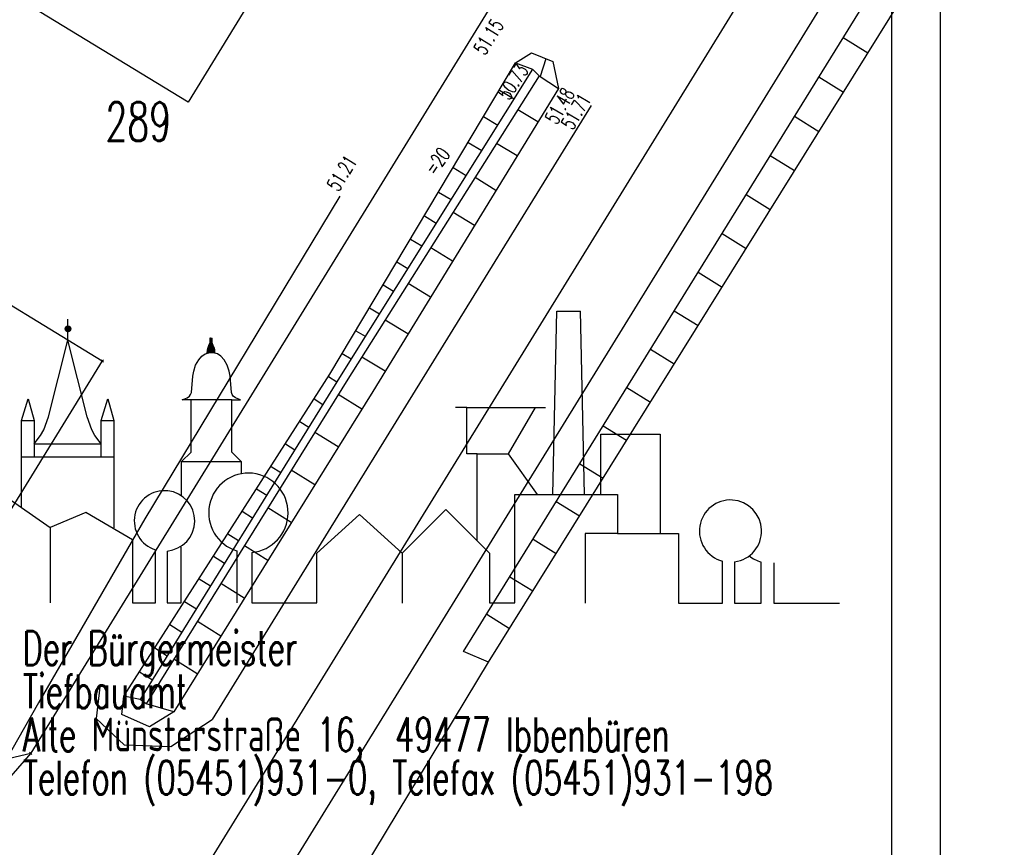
# Model space of a CAD drawing. Extents: x 3409653 to 3410193, y 5788342 to 5789000.
# Tile 78 of 80: x 3410111 to 3410162, y 5788714 to 5788757. Entities that reach past the tile are written whole.
import ezdxf

# ---------------------------------------------------------------- set-up
doc = ezdxf.new("R2010")
doc.units = 0
doc.header["$MEASUREMENT"] = 0
doc.linetypes.add('LINIENART0', pattern=[0])
doc.linetypes.add('LINIENART4', pattern=[120, 70, -10, 10, -10, 10, -10])
for name, color, linetype in [('dxf_amwasser3', 7, 'Continuous'), ('NULLEBENE', 7, 'Continuous'), ('Rahmen', 7, 'Continuous'), ('TOP-HOEHENI', 7, 'Continuous'), ('TOP-LINIEN', 7, 'Continuous')]:
    doc.layers.add(name, color=color, linetype=linetype)
doc.styles.add('SIMPLEX', font='simplex')

# ---------------------------------------------------------------- blocks, each defined once
blk = doc.blocks.new('GELAEN-109')
at = {"layer": 'NULLEBENE', "color": 1, "linetype": 'LINIENART0'}
for p, q in [((-0.188, 0.188), (0.188, -0.188)), ((-0.188, -0.188), (0.188, 0.188))]:
    blk.add_line(p, q, dxfattribs=at)

msp = doc.modelspace()

# ---------------------------------------------------------------- linework, layer by layer
at = {"layer": 'dxf_amwasser3', "color": 88, "linetype": 'LINIENART0'}
for p, q in [((3410132.657, 5788724.681, 51.724), (3410159.419, 5788768.071, 51.631)), ((3410134.243, 5788723.872), (3410160.915, 5788767.023)), ((3410135.526, 5788723.313, 50.966), (3410162.229, 5788766.207, 50.606)), ((3410150.211, 5788760.291, 51.76), (3410120.691, 5788712.366, 51.838)), ((3410153.891, 5788755.659), (3410155.17, 5788754.868)), ((3410136.927, 5788754.34), (3410137.754, 5788754.856)), ((3410137.754, 5788754.856), (3410138.853, 5788754.417)), ((3410127.323, 5788738.221), (3410136.927, 5788754.34)), ((3410136.927, 5788754.34), (3410137.81, 5788754.009)), ((3410138.498, 5788754.559), (3410138.203, 5788753.638)), ((3410138.853, 5788754.417), (3410139.152, 5788753.012)), ((3410137.81, 5788754.009), (3410127.908, 5788738.198)), ((3410138.156, 5788753.669, 50.767), (3410128.248, 5788737.968, 50.767)), ((3410137.81, 5788754.009, 50.726), (3410138.156, 5788753.669, 50.767)), ((3410138.156, 5788753.669), (3410139.152, 5788753.012)), ((3410152.626, 5788753.613), (3410153.899, 5788752.826)), ((3410139.152, 5788753.012), (3410129.535, 5788737.334)), ((3410136.091, 5788752.936), (3410136.854, 5788752.482)), ((3410140.847, 5788752.134, 51.708), (3410131.241, 5788736.573, 51.738)), ((3410138.091, 5788751.282), (3410137.052, 5788751.919)), ((3410135.271, 5788751.561), (3410136.004, 5788751.125)), ((3410151.367, 5788751.575), (3410152.633, 5788750.792)), ((3410134.474, 5788750.223), (3410135.177, 5788749.804)), ((3410137.012, 5788749.524), (3410135.951, 5788750.175)), ((3410150.112, 5788749.545), (3410151.372, 5788748.767)), ((3410133.698, 5788748.921), (3410134.372, 5788748.519)), ((3410135.917, 5788747.738), (3410134.833, 5788748.403)), ((3410132.943, 5788747.653), (3410133.589, 5788747.269)), ((3410127.837, 5788747.436, 51.213), (3410117.735, 5788730.73, 51.266)), ((3410148.862, 5788747.523), (3410150.116, 5788746.749)), ((3410134.804, 5788745.924), (3410133.697, 5788746.603)), ((3410132.208, 5788746.42), (3410132.827, 5788746.052)), ((3410147.617, 5788745.51), (3410148.864, 5788744.739)), ((3410131.493, 5788745.221), (3410132.085, 5788744.868)), ((3410133.673, 5788744.081), (3410132.543, 5788744.774)), ((3410130.787, 5788744.034), (3410131.352, 5788743.697)), ((3410146.377, 5788743.504), (3410147.618, 5788742.737)), ((3410130.08, 5788742.848), (3410130.619, 5788742.527)), ((3410132.525, 5788742.209), (3410131.371, 5788742.917)), ((3410129.373, 5788741.662), (3410129.886, 5788741.356)), ((3410145.142, 5788741.505), (3410146.377, 5788740.743)), ((3410131.359, 5788740.307), (3410130.18, 5788741.03)), ((3410128.666, 5788740.475), (3410129.153, 5788740.186)), ((3410143.912, 5788739.515), (3410145.14, 5788738.756)), ((3410127.959, 5788739.289), (3410128.42, 5788739.015)), ((3410130.174, 5788738.376), (3410128.971, 5788739.114)), ((3410116.661, 5788721.555), (3410127.323, 5788738.221)), ((3410127.908, 5788738.198), (3410117.502, 5788721.379)), ((3410128.248, 5788737.968, 50.767), (3410117.809, 5788721.156, 50.647)), ((3410127.249, 5788738.105), (3410127.68, 5788737.829)), ((3410142.687, 5788737.533), (3410143.908, 5788736.778)), ((3410129.535, 5788737.334), (3410119.24, 5788720.754)), ((3410126.505, 5788736.942), (3410126.953, 5788736.655)), ((3410128.967, 5788736.42), (3410127.754, 5788737.173)), ((3410131.241, 5788736.573, 51.738), (3410121.233, 5788720.353, 51.749)), ((3410125.761, 5788735.779), (3410126.227, 5788735.481)), ((3410141.466, 5788735.558), (3410142.681, 5788734.807)), ((3410127.751, 5788734.461), (3410126.538, 5788735.215)), ((3410125.016, 5788734.616), (3410125.5, 5788734.306)), ((3410124.272, 5788733.452), (3410124.773, 5788733.132)), ((3410140.25, 5788733.591), (3410141.459, 5788732.844)), ((3410126.535, 5788732.503), (3410125.322, 5788733.256)), ((3410123.528, 5788732.289), (3410124.047, 5788731.957)), ((3410125.319, 5788730.545), (3410124.107, 5788731.298)), ((3410139.039, 5788731.632), (3410140.242, 5788730.889)), ((3410122.784, 5788731.126), (3410123.32, 5788730.783)), ((3410122.04, 5788729.963), (3410122.594, 5788729.608)), ((3410124.104, 5788728.587), (3410122.891, 5788729.34)), ((3410137.833, 5788729.68), (3410139.03, 5788728.941)), ((3410121.296, 5788728.8), (3410121.867, 5788728.434)), ((3410136.632, 5788727.736), (3410137.822, 5788727.001)), ((3410120.552, 5788727.636), (3410121.14, 5788727.26)), ((3410122.888, 5788726.629), (3410121.675, 5788727.382)), ((3410119.802, 5788726.465), (3410120.409, 5788726.077)), ((3410135.435, 5788725.8), (3410136.619, 5788725.068)), ((3410119.039, 5788725.271), (3410119.663, 5788724.872)), ((3410121.672, 5788724.67), (3410120.459, 5788725.424)), ((3410106.026, 5788681.51, 51.793), (3410132.657, 5788724.681, 51.724)), ((3410118.261, 5788724.056), (3410118.904, 5788723.644)), ((3410135.526, 5788723.313), (3410134.243, 5788723.872)), ((3410109.084, 5788679.538, 50.623), (3410135.526, 5788723.313, 50.966)), ((3410120.456, 5788722.712), (3410119.243, 5788723.465)), ((3410117.468, 5788722.817), (3410118.13, 5788722.394)), ((3410115.421, 5788722.184, 51.233), (3410115.228, 5788720.409, 51.322)), ((3410116.557, 5788720.599, 51.2), (3410116.661, 5788721.555, 51.021)), ((3410117.502, 5788721.379), (3410116.661, 5788721.555)), ((3410117.809, 5788721.156, 50.647), (3410117.502, 5788721.379, 50.628)), ((3410119.24, 5788720.754), (3410117.809, 5788721.156)), ((3410117.975, 5788719.972, 51.375), (3410116.557, 5788720.599, 51.2)), ((3410119.24, 5788720.754, 51.5), (3410117.975, 5788719.972, 51.375)), ((3410115.228, 5788720.409, 51.322), (3410116.667, 5788719.032, 51.514)), ((3410119.079, 5788718.955, 51.691), (3410121.233, 5788720.353, 51.749)), ((3410116.667, 5788719.032, 51.514), (3410119.079, 5788718.955, 51.691))]:
    msp.add_line(p, q, dxfattribs=at)
at = {"layer": 'NULLEBENE', "color": 144, "linetype": 'LINIENART0'}
for p, q in [((3410138.855, 5788731.99474), (3410139.065, 5788741.48474)), ((3410138.855, 5788731.99474), (3410139.065, 5788741.48474)), ((3410139.065, 5788741.48474), (3410140.29, 5788741.48474)), ((3410139.065, 5788741.48474), (3410140.29, 5788741.48474)), ((3410140.5, 5788731.99474), (3410140.29, 5788741.48474)), ((3410140.5, 5788731.99474), (3410140.29, 5788741.48474)), ((3410113.75, 5788739.99474), (3410113.75, 5788741.07474)), ((3410113.75, 5788739.99474), (3410113.75, 5788741.07474)), ((3410113.615, 5788740.55474), (3410113.78, 5788740.71974)), ((3410113.615, 5788740.55974), (3410113.77, 5788740.71974)), ((3410113.615, 5788740.56974), (3410113.765, 5788740.71974)), ((3410113.615, 5788740.57474), (3410113.755, 5788740.71974)), ((3410113.615, 5788740.58474), (3410113.75, 5788740.71974)), ((3410113.615, 5788740.58974), (3410113.745, 5788740.71974)), ((3410113.615, 5788740.55474), (3410113.78, 5788740.71974)), ((3410113.615, 5788740.55974), (3410113.77, 5788740.71974)), ((3410113.615, 5788740.56974), (3410113.765, 5788740.71974)), ((3410113.615, 5788740.57474), (3410113.755, 5788740.71974)), ((3410113.615, 5788740.58474), (3410113.75, 5788740.71974)), ((3410113.615, 5788740.58974), (3410113.745, 5788740.71974)), ((3410113.62, 5788740.53974), (3410113.795, 5788740.71474)), ((3410113.62, 5788740.54474), (3410113.79, 5788740.71474)), ((3410113.62, 5788740.54974), (3410113.78, 5788740.71474)), ((3410113.62, 5788740.59974), (3410113.73, 5788740.71474)), ((3410113.62, 5788740.60974), (3410113.725, 5788740.71474)), ((3410113.62, 5788740.53974), (3410113.795, 5788740.71474)), ((3410113.62, 5788740.54474), (3410113.79, 5788740.71474)), ((3410113.62, 5788740.54974), (3410113.78, 5788740.71474)), ((3410113.62, 5788740.59974), (3410113.73, 5788740.71474)), ((3410113.62, 5788740.60974), (3410113.725, 5788740.71474)), ((3410113.625, 5788740.52474), (3410113.805, 5788740.70974)), ((3410113.625, 5788740.53474), (3410113.8, 5788740.70974)), ((3410113.625, 5788740.61974), (3410113.715, 5788740.70974)), ((3410113.625, 5788740.52474), (3410113.805, 5788740.70974)), ((3410113.625, 5788740.53474), (3410113.8, 5788740.70974)), ((3410113.625, 5788740.61974), (3410113.715, 5788740.70974)), ((3410113.625, 5788740.51474), (3410113.815, 5788740.70474)), ((3410113.625, 5788740.52474), (3410113.81, 5788740.70474)), ((3410113.625, 5788740.62974), (3410113.705, 5788740.70474)), ((3410113.625, 5788740.51474), (3410113.815, 5788740.70474)), ((3410113.625, 5788740.52474), (3410113.81, 5788740.70474)), ((3410113.625, 5788740.62974), (3410113.705, 5788740.70474)), ((3410113.63, 5788740.50474), (3410113.83, 5788740.70474)), ((3410113.63, 5788740.51474), (3410113.82, 5788740.70474)), ((3410113.63, 5788740.50474), (3410113.83, 5788740.70474)), ((3410113.63, 5788740.51474), (3410113.82, 5788740.70474)), ((3410113.635, 5788740.49974), (3410113.83, 5788740.69974)), ((3410113.635, 5788740.64474), (3410113.69, 5788740.69974)), ((3410113.635, 5788740.49974), (3410113.83, 5788740.69974)), ((3410113.635, 5788740.64474), (3410113.69, 5788740.69974)), ((3410113.635, 5788740.49974), (3410113.835, 5788740.69474)), ((3410113.635, 5788740.49974), (3410113.835, 5788740.69474)), ((3410113.64, 5788740.48974), (3410113.845, 5788740.69474)), ((3410113.64, 5788740.49474), (3410113.84, 5788740.69474)), ((3410113.64, 5788740.48974), (3410113.845, 5788740.69474)), ((3410113.64, 5788740.49474), (3410113.84, 5788740.69474)), ((3410113.645, 5788740.48474), (3410113.85, 5788740.68974)), ((3410113.645, 5788740.48474), (3410113.85, 5788740.68974)), ((3410113.65, 5788740.47974), (3410113.855, 5788740.68474)), ((3410113.65, 5788740.47974), (3410113.855, 5788740.68474)), ((3410113.65, 5788740.47474), (3410113.855, 5788740.67974)), ((3410113.65, 5788740.47474), (3410113.855, 5788740.67974)), ((3410113.655, 5788740.47474), (3410113.86, 5788740.67974)), ((3410113.655, 5788740.47474), (3410113.86, 5788740.67974)), ((3410113.66, 5788740.46974), (3410113.865, 5788740.67474)), ((3410113.66, 5788740.46974), (3410113.865, 5788740.67474)), ((3410113.66, 5788740.46474), (3410113.865, 5788740.66974)), ((3410113.66, 5788740.46474), (3410113.865, 5788740.66974)), ((3410113.665, 5788740.46474), (3410113.87, 5788740.66974)), ((3410113.665, 5788740.46474), (3410113.87, 5788740.66974)), ((3410113.67, 5788740.45974), (3410113.875, 5788740.66474)), ((3410113.67, 5788740.45974), (3410113.875, 5788740.66474)), ((3410113.67, 5788740.45474), (3410113.875, 5788740.65974)), ((3410113.67, 5788740.45474), (3410113.875, 5788740.65974)), ((3410113.675, 5788740.45474), (3410113.88, 5788740.65974)), ((3410113.675, 5788740.45474), (3410113.88, 5788740.65974)), ((3410113.685, 5788740.45474), (3410113.88, 5788740.64974)), ((3410113.685, 5788740.45474), (3410113.88, 5788740.64974)), ((3410113.685, 5788740.44974), (3410113.885, 5788740.64474)), ((3410113.685, 5788740.44974), (3410113.885, 5788740.64474)), ((3410113.69, 5788740.44474), (3410113.89, 5788740.64474)), ((3410113.69, 5788740.44474), (3410113.89, 5788740.64474)), ((3410113.695, 5788740.43974), (3410113.89, 5788740.63974)), ((3410113.695, 5788740.43974), (3410113.89, 5788740.63974)), ((3410113.7, 5788740.43974), (3410113.89, 5788740.63474)), ((3410113.7, 5788740.43974), (3410113.89, 5788740.63474)), ((3410113.705, 5788740.43974), (3410113.895, 5788740.62974)), ((3410113.705, 5788740.43974), (3410113.895, 5788740.62974)), ((3410113.71, 5788740.43974), (3410113.895, 5788740.61974)), ((3410113.71, 5788740.43974), (3410113.895, 5788740.61974)), ((3410113.715, 5788740.43474), (3410113.9, 5788740.61974)), ((3410113.715, 5788740.43474), (3410113.9, 5788740.61974)), ((3410113.72, 5788740.43474), (3410113.9, 5788740.60974)), ((3410113.72, 5788740.43474), (3410113.9, 5788740.60974)), ((3410113.725, 5788740.42974), (3410113.9, 5788740.60974)), ((3410113.725, 5788740.42974), (3410113.9, 5788740.60974)), ((3410113.73, 5788740.42974), (3410113.9, 5788740.59974)), ((3410113.73, 5788740.42974), (3410113.9, 5788740.59974)), ((3410113.74, 5788740.42974), (3410113.9, 5788740.59474)), ((3410113.74, 5788740.42974), (3410113.9, 5788740.59474)), ((3410113.745, 5788740.42974), (3410113.905, 5788740.58974)), ((3410113.745, 5788740.42974), (3410113.905, 5788740.58974)), ((3410113.75, 5788740.42974), (3410113.905, 5788740.58474)), ((3410113.75, 5788740.42974), (3410113.905, 5788740.58474)), ((3410113.755, 5788740.42974), (3410113.905, 5788740.57474)), ((3410113.755, 5788740.42974), (3410113.905, 5788740.57474)), ((3410113.765, 5788740.42974), (3410113.905, 5788740.56974)), ((3410113.765, 5788740.42974), (3410113.905, 5788740.56974)), ((3410113.77, 5788740.42974), (3410113.905, 5788740.55974)), ((3410113.77, 5788740.42974), (3410113.905, 5788740.55974)), ((3410113.78, 5788740.42974), (3410113.905, 5788740.55474)), ((3410113.78, 5788740.42974), (3410113.905, 5788740.55474)), ((3410113.79, 5788740.42974), (3410113.9, 5788740.54474)), ((3410113.79, 5788740.42974), (3410113.9, 5788740.54474)), ((3410113.795, 5788740.42974), (3410113.9, 5788740.53974)), ((3410113.795, 5788740.42974), (3410113.9, 5788740.53974)), ((3410113.805, 5788740.43474), (3410113.9, 5788740.52474)), ((3410113.805, 5788740.43474), (3410113.9, 5788740.52474)), ((3410113.815, 5788740.43974), (3410113.895, 5788740.51474)), ((3410113.815, 5788740.43974), (3410113.895, 5788740.51474)), ((3410113.83, 5788740.44474), (3410113.89, 5788740.49974)), ((3410113.83, 5788740.44474), (3410113.89, 5788740.49974)), ((3410112.75, 5788736.00974), (3410113.75, 5788739.99474)), ((3410112.75, 5788736.00974), (3410113.75, 5788739.99474)), ((3410114.75, 5788736.00974), (3410113.75, 5788739.99474)), ((3410114.75, 5788736.00974), (3410113.75, 5788739.99474)), ((3410121.085, 5788739.76474), (3410121.225, 5788739.90474)), ((3410121.085, 5788739.76474), (3410121.225, 5788739.90474)), ((3410121.095, 5788739.79474), (3410121.225, 5788739.92474)), ((3410121.095, 5788739.79474), (3410121.225, 5788739.92474)), ((3410121.095, 5788739.78974), (3410121.225, 5788739.91974)), ((3410121.095, 5788739.78974), (3410121.225, 5788739.91974)), ((3410121.095, 5788739.77974), (3410121.225, 5788739.90974)), ((3410121.095, 5788739.77974), (3410121.225, 5788739.90974)), ((3410121.1, 5788739.81974), (3410121.225, 5788739.94474)), ((3410121.1, 5788739.81974), (3410121.225, 5788739.94474)), ((3410121.1, 5788739.81474), (3410121.225, 5788739.93974)), ((3410121.1, 5788739.81474), (3410121.225, 5788739.93974)), ((3410121.1, 5788739.80974), (3410121.225, 5788739.92974)), ((3410121.1, 5788739.80974), (3410121.225, 5788739.92974)), ((3410121.1, 5788739.78974), (3410121.115, 5788739.90474)), ((3410121.1, 5788739.78974), (3410121.115, 5788739.90474)), ((3410121.105, 5788739.83974), (3410121.225, 5788739.95974)), ((3410121.105, 5788739.83974), (3410121.225, 5788739.95974)), ((3410121.105, 5788739.83474), (3410121.225, 5788739.95474)), ((3410121.105, 5788739.83474), (3410121.225, 5788739.95474)), ((3410121.11, 5788739.88974), (3410121.225, 5788740.00474)), ((3410121.11, 5788739.88974), (3410121.225, 5788740.00474)), ((3410121.11, 5788739.87974), (3410121.225, 5788739.99474)), ((3410121.11, 5788739.87974), (3410121.225, 5788739.99474)), ((3410121.11, 5788739.87474), (3410121.225, 5788739.98974)), ((3410121.11, 5788739.87474), (3410121.225, 5788739.98974)), ((3410121.11, 5788739.86474), (3410121.225, 5788739.97974)), ((3410121.11, 5788739.86474), (3410121.225, 5788739.97974)), ((3410121.11, 5788739.85974), (3410121.225, 5788739.97474)), ((3410121.11, 5788739.85974), (3410121.225, 5788739.97474)), ((3410121.11, 5788739.84974), (3410121.225, 5788739.96474)), ((3410121.11, 5788739.84974), (3410121.225, 5788739.96474)), ((3410121.115, 5788740.04974), (3410121.165, 5788740.09974)), ((3410121.115, 5788740.05474), (3410121.155, 5788740.09974)), ((3410121.115, 5788740.06474), (3410121.15, 5788740.09974)), ((3410121.115, 5788740.06974), (3410121.145, 5788740.09974)), ((3410121.115, 5788740.07474), (3410121.135, 5788740.09974)), ((3410121.115, 5788740.08474), (3410121.13, 5788740.09974)), ((3410121.115, 5788740.08974), (3410121.12, 5788740.09974)), ((3410121.115, 5788740.04974), (3410121.165, 5788740.09974)), ((3410121.115, 5788740.05474), (3410121.155, 5788740.09974)), ((3410121.115, 5788740.06474), (3410121.15, 5788740.09974)), ((3410121.115, 5788740.06974), (3410121.145, 5788740.09974)), ((3410121.115, 5788740.07474), (3410121.135, 5788740.09974)), ((3410121.115, 5788740.08474), (3410121.13, 5788740.09974)), ((3410121.115, 5788740.08974), (3410121.12, 5788740.09974)), ((3410121.115, 5788739.90474), (3410121.115, 5788740.09474)), ((3410121.115, 5788740.09474), (3410121.225, 5788740.09474)), ((3410121.115, 5788739.98474), (3410121.225, 5788740.09474)), ((3410121.115, 5788739.98974), (3410121.215, 5788740.09474)), ((3410121.115, 5788739.99974), (3410121.21, 5788740.09474)), ((3410121.115, 5788740.00474), (3410121.205, 5788740.09474)), ((3410121.115, 5788740.01474), (3410121.195, 5788740.09474)), ((3410121.115, 5788740.01974), (3410121.19, 5788740.09474)), ((3410121.115, 5788740.02474), (3410121.18, 5788740.09474)), ((3410121.115, 5788740.03474), (3410121.175, 5788740.09474)), ((3410121.115, 5788740.03974), (3410121.17, 5788740.09474)), ((3410121.115, 5788739.90474), (3410121.115, 5788740.09474)), ((3410121.115, 5788740.09474), (3410121.225, 5788740.09474)), ((3410121.115, 5788739.98474), (3410121.225, 5788740.09474)), ((3410121.115, 5788739.98974), (3410121.215, 5788740.09474)), ((3410121.115, 5788739.99974), (3410121.21, 5788740.09474)), ((3410121.115, 5788740.00474), (3410121.205, 5788740.09474)), ((3410121.115, 5788740.01474), (3410121.195, 5788740.09474)), ((3410121.115, 5788740.01974), (3410121.19, 5788740.09474)), ((3410121.115, 5788740.02474), (3410121.18, 5788740.09474)), ((3410121.115, 5788740.03474), (3410121.175, 5788740.09474)), ((3410121.115, 5788740.03974), (3410121.17, 5788740.09474)), ((3410121.115, 5788739.97974), (3410121.225, 5788740.08474)), ((3410121.115, 5788739.97974), (3410121.225, 5788740.08474)), ((3410121.115, 5788739.96974), (3410121.225, 5788740.07974)), ((3410121.115, 5788739.96974), (3410121.225, 5788740.07974)), ((3410121.115, 5788739.96474), (3410121.225, 5788740.07474)), ((3410121.115, 5788739.96474), (3410121.225, 5788740.07474)), ((3410121.115, 5788739.95474), (3410121.225, 5788740.06474)), ((3410121.115, 5788739.95474), (3410121.225, 5788740.06474)), ((3410121.115, 5788739.94974), (3410121.225, 5788740.05974)), ((3410121.115, 5788739.94974), (3410121.225, 5788740.05974)), ((3410121.115, 5788739.93974), (3410121.225, 5788740.04974)), ((3410121.115, 5788739.93974), (3410121.225, 5788740.04974)), ((3410121.115, 5788739.93474), (3410121.225, 5788740.04474)), ((3410121.115, 5788739.93474), (3410121.225, 5788740.04474)), ((3410121.115, 5788739.92974), (3410121.225, 5788740.03974)), ((3410121.115, 5788739.92974), (3410121.225, 5788740.03974)), ((3410121.115, 5788739.91974), (3410121.225, 5788740.02974)), ((3410121.115, 5788739.91974), (3410121.225, 5788740.02974)), ((3410121.115, 5788739.91474), (3410121.225, 5788740.02474)), ((3410121.115, 5788739.91474), (3410121.225, 5788740.02474)), ((3410121.115, 5788739.90474), (3410121.225, 5788740.01474)), ((3410121.115, 5788739.90474), (3410121.225, 5788740.01474)), ((3410121.115, 5788739.89974), (3410121.225, 5788740.00974)), ((3410121.115, 5788739.89974), (3410121.225, 5788740.00974)), ((3410121.225, 5788739.90474), (3410121.225, 5788740.09474)), ((3410121.225, 5788739.90474), (3410121.225, 5788740.09474)), ((3410121.24, 5788739.78974), (3410121.225, 5788739.90474)), ((3410121.24, 5788739.78974), (3410121.225, 5788739.90474)), ((3410120.97, 5788739.32974), (3410121.3, 5788739.66474)), ((3410120.97, 5788739.33974), (3410121.3, 5788739.66474)), ((3410120.97, 5788739.32974), (3410121.3, 5788739.66474)), ((3410120.97, 5788739.33974), (3410121.3, 5788739.66474)), ((3410120.97, 5788739.31474), (3410121.305, 5788739.65474)), ((3410120.97, 5788739.32474), (3410121.3, 5788739.65474)), ((3410120.97, 5788739.31474), (3410121.305, 5788739.65474)), ((3410120.97, 5788739.32474), (3410121.3, 5788739.65474)), ((3410120.97, 5788739.31474), (3410120.98, 5788739.48974)), ((3410120.97, 5788739.31474), (3410120.98, 5788739.48974)), ((3410120.975, 5788739.45974), (3410121.265, 5788739.74474)), ((3410120.975, 5788739.45974), (3410121.265, 5788739.74474)), ((3410120.975, 5788739.44474), (3410121.265, 5788739.73474)), ((3410120.975, 5788739.44974), (3410121.265, 5788739.73474)), ((3410120.975, 5788739.44474), (3410121.265, 5788739.73474)), ((3410120.975, 5788739.44974), (3410121.265, 5788739.73474)), ((3410120.975, 5788739.43474), (3410121.27, 5788739.72974)), ((3410120.975, 5788739.43474), (3410121.27, 5788739.72974)), ((3410120.975, 5788739.42974), (3410121.27, 5788739.72474)), ((3410120.975, 5788739.42974), (3410121.27, 5788739.72474)), ((3410120.975, 5788739.42474), (3410121.275, 5788739.71974)), ((3410120.975, 5788739.42474), (3410121.275, 5788739.71974)), ((3410120.975, 5788739.41474), (3410121.275, 5788739.71474)), ((3410120.975, 5788739.41474), (3410121.275, 5788739.71474)), ((3410120.975, 5788739.40974), (3410121.275, 5788739.70974)), ((3410120.975, 5788739.40974), (3410121.275, 5788739.70974)), ((3410120.975, 5788739.39974), (3410121.28, 5788739.70474)), ((3410120.975, 5788739.39974), (3410121.28, 5788739.70474)), ((3410120.975, 5788739.38974), (3410121.28, 5788739.69974)), ((3410120.975, 5788739.38974), (3410121.28, 5788739.69974)), ((3410120.975, 5788739.38474), (3410121.285, 5788739.69474)), ((3410120.975, 5788739.38474), (3410121.285, 5788739.69474)), ((3410120.975, 5788739.37474), (3410121.29, 5788739.68974)), ((3410120.975, 5788739.37474), (3410121.29, 5788739.68974)), ((3410120.975, 5788739.36974), (3410121.29, 5788739.68474)), ((3410120.975, 5788739.36974), (3410121.29, 5788739.68474)), ((3410120.975, 5788739.36474), (3410121.29, 5788739.67974)), ((3410120.975, 5788739.36474), (3410121.29, 5788739.67974)), ((3410120.975, 5788739.35474), (3410121.295, 5788739.67474)), ((3410120.975, 5788739.35474), (3410121.295, 5788739.67474)), ((3410120.975, 5788739.34974), (3410121.295, 5788739.66974)), ((3410120.975, 5788739.34974), (3410121.295, 5788739.66974)), ((3410120.975, 5788739.31474), (3410121.31, 5788739.64974)), ((3410120.975, 5788739.31474), (3410121.31, 5788739.64974)), ((3410120.98, 5788739.48474), (3410121.255, 5788739.75974)), ((3410120.98, 5788739.48974), (3410121.255, 5788739.75974)), ((3410120.98, 5788739.48474), (3410121.255, 5788739.75974)), ((3410120.98, 5788739.48974), (3410121.255, 5788739.75974)), ((3410120.98, 5788739.46974), (3410121.26, 5788739.74974)), ((3410120.98, 5788739.47474), (3410121.255, 5788739.74974)), ((3410120.98, 5788739.46974), (3410121.26, 5788739.74974)), ((3410120.98, 5788739.47474), (3410121.255, 5788739.74974)), ((3410120.98, 5788739.48974), (3410121.015, 5788739.60974)), ((3410120.98, 5788739.48974), (3410121.015, 5788739.60974)), ((3410120.985, 5788739.50974), (3410121.25, 5788739.77474)), ((3410120.985, 5788739.51974), (3410121.245, 5788739.77474)), ((3410120.985, 5788739.50974), (3410121.25, 5788739.77474)), ((3410120.985, 5788739.51974), (3410121.245, 5788739.77474)), ((3410120.985, 5788739.49974), (3410121.25, 5788739.76474)), ((3410120.985, 5788739.49974), (3410121.25, 5788739.76474)), ((3410120.985, 5788739.31974), (3410121.31, 5788739.63974)), ((3410120.985, 5788739.31974), (3410121.31, 5788739.63974)), ((3410120.99, 5788739.52974), (3410121.24, 5788739.77974)), ((3410120.99, 5788739.52974), (3410121.24, 5788739.77974)), ((3410120.995, 5788739.53974), (3410121.24, 5788739.78474)), ((3410120.995, 5788739.53974), (3410121.24, 5788739.78474)), ((3410120.995, 5788739.31974), (3410121.315, 5788739.63974)), ((3410120.995, 5788739.31974), (3410121.315, 5788739.63974)), ((3410121, 5788739.55974), (3410121.24, 5788739.79474)), ((3410121, 5788739.55974), (3410121.24, 5788739.79474)), ((3410121, 5788739.54974), (3410121.24, 5788739.78974)), ((3410121, 5788739.54974), (3410121.24, 5788739.78974)), ((3410121, 5788739.31974), (3410121.315, 5788739.63474)), ((3410121, 5788739.31974), (3410121.315, 5788739.63474)), ((3410121.005, 5788739.57974), (3410121.235, 5788739.80974)), ((3410121.005, 5788739.57974), (3410121.235, 5788739.80974)), ((3410121.005, 5788739.56974), (3410121.24, 5788739.80474)), ((3410121.005, 5788739.56974), (3410121.24, 5788739.80474)), ((3410121.01, 5788739.59974), (3410121.235, 5788739.81974)), ((3410121.01, 5788739.59974), (3410121.235, 5788739.81974)), ((3410121.01, 5788739.58974), (3410121.235, 5788739.81474)), ((3410121.01, 5788739.58974), (3410121.235, 5788739.81474)), ((3410121.01, 5788739.32474), (3410121.315, 5788739.62974)), ((3410121.01, 5788739.32474), (3410121.315, 5788739.62974)), ((3410121.015, 5788739.60974), (3410121.235, 5788739.82974)), ((3410121.015, 5788739.60974), (3410121.235, 5788739.82974)), ((3410121.015, 5788739.60974), (3410121.06, 5788739.70474)), ((3410121.015, 5788739.60974), (3410121.06, 5788739.70474)), ((3410121.02, 5788739.32474), (3410121.32, 5788739.62474)), ((3410121.02, 5788739.32474), (3410121.32, 5788739.62474)), ((3410121.025, 5788739.62474), (3410121.23, 5788739.83474)), ((3410121.025, 5788739.62474), (3410121.23, 5788739.83474)), ((3410121.025, 5788739.32474), (3410121.325, 5788739.61974)), ((3410121.025, 5788739.32474), (3410121.325, 5788739.61974)), ((3410121.03, 5788739.63974), (3410121.23, 5788739.83974)), ((3410121.03, 5788739.63974), (3410121.23, 5788739.83974)), ((3410121.035, 5788739.65474), (3410121.23, 5788739.84474)), ((3410121.035, 5788739.65474), (3410121.23, 5788739.84474)), ((3410121.035, 5788739.32474), (3410121.325, 5788739.61474)), ((3410121.035, 5788739.32474), (3410121.325, 5788739.61474)), ((3410121.04, 5788739.66474), (3410121.23, 5788739.85474)), ((3410121.04, 5788739.66474), (3410121.23, 5788739.85474)), ((3410121.045, 5788739.32474), (3410121.325, 5788739.60974)), ((3410121.045, 5788739.32474), (3410121.325, 5788739.60974)), ((3410121.05, 5788739.67474), (3410121.23, 5788739.85974)), ((3410121.05, 5788739.67474), (3410121.23, 5788739.85974)), ((3410121.05, 5788739.32474), (3410121.325, 5788739.60474)), ((3410121.05, 5788739.32474), (3410121.325, 5788739.60474)), ((3410121.055, 5788739.68974), (3410121.23, 5788739.86474)), ((3410121.055, 5788739.68974), (3410121.23, 5788739.86474)), ((3410121.06, 5788739.70474), (3410121.23, 5788739.86974)), ((3410121.06, 5788739.70474), (3410121.23, 5788739.86974)), ((3410121.06, 5788739.70474), (3410121.1, 5788739.78974)), ((3410121.06, 5788739.70474), (3410121.1, 5788739.78974)), ((3410121.06, 5788739.32974), (3410121.33, 5788739.59974)), ((3410121.06, 5788739.32974), (3410121.33, 5788739.59974)), ((3410121.065, 5788739.71474), (3410121.23, 5788739.87974)), ((3410121.065, 5788739.71474), (3410121.23, 5788739.87974)), ((3410121.07, 5788739.72974), (3410121.23, 5788739.88474)), ((3410121.07, 5788739.72974), (3410121.23, 5788739.88474)), ((3410121.07, 5788739.32974), (3410121.33, 5788739.58974)), ((3410121.07, 5788739.32974), (3410121.33, 5788739.58974)), ((3410121.075, 5788739.73974), (3410121.225, 5788739.88974)), ((3410121.075, 5788739.73974), (3410121.225, 5788739.88974)), ((3410121.075, 5788739.32974), (3410121.335, 5788739.58974)), ((3410121.075, 5788739.32974), (3410121.335, 5788739.58974)), ((3410121.085, 5788739.75474), (3410121.225, 5788739.89474)), ((3410121.085, 5788739.75474), (3410121.225, 5788739.89474)), ((3410121.085, 5788739.32974), (3410121.335, 5788739.57974)), ((3410121.085, 5788739.32974), (3410121.335, 5788739.57974)), ((3410121.09, 5788739.32974), (3410121.335, 5788739.57974)), ((3410121.09, 5788739.32974), (3410121.335, 5788739.57974)), ((3410121.095, 5788739.32974), (3410121.335, 5788739.56974)), ((3410121.095, 5788739.32974), (3410121.335, 5788739.56974)), ((3410121.105, 5788739.32974), (3410121.34, 5788739.56974)), ((3410121.105, 5788739.32974), (3410121.34, 5788739.56974)), ((3410121.11, 5788739.32974), (3410121.34, 5788739.55974)), ((3410121.11, 5788739.32974), (3410121.34, 5788739.55974)), ((3410121.12, 5788739.32974), (3410121.345, 5788739.55474)), ((3410121.12, 5788739.32974), (3410121.345, 5788739.55474)), ((3410121.125, 5788739.32974), (3410121.345, 5788739.54974)), ((3410121.125, 5788739.32974), (3410121.345, 5788739.54974)), ((3410121.13, 5788739.32974), (3410121.345, 5788739.54474)), ((3410121.13, 5788739.32974), (3410121.345, 5788739.54474)), ((3410121.14, 5788739.32974), (3410121.35, 5788739.53974)), ((3410121.14, 5788739.32974), (3410121.35, 5788739.53974)), ((3410121.15, 5788739.33474), (3410121.35, 5788739.52974)), ((3410121.15, 5788739.33474), (3410121.35, 5788739.52974)), ((3410121.155, 5788739.33474), (3410121.35, 5788739.52974)), ((3410121.155, 5788739.33474), (3410121.35, 5788739.52974)), ((3410121.165, 5788739.33474), (3410121.35, 5788739.51974)), ((3410121.165, 5788739.33474), (3410121.35, 5788739.51974)), ((3410121.17, 5788739.33474), (3410121.355, 5788739.51974)), ((3410121.17, 5788739.33474), (3410121.355, 5788739.51974)), ((3410121.18, 5788739.33474), (3410121.355, 5788739.50974)), ((3410121.18, 5788739.33474), (3410121.355, 5788739.50974)), ((3410121.185, 5788739.33474), (3410121.36, 5788739.50974)), ((3410121.185, 5788739.33474), (3410121.36, 5788739.50974)), ((3410121.19, 5788739.33474), (3410121.36, 5788739.49974)), ((3410121.19, 5788739.33474), (3410121.36, 5788739.49974)), ((3410121.2, 5788739.33474), (3410121.36, 5788739.49474)), ((3410121.2, 5788739.33474), (3410121.36, 5788739.49474)), ((3410121.205, 5788739.33474), (3410121.36, 5788739.48974)), ((3410121.205, 5788739.33474), (3410121.36, 5788739.48974)), ((3410121.215, 5788739.33474), (3410121.36, 5788739.48474)), ((3410121.215, 5788739.33474), (3410121.36, 5788739.48474)), ((3410121.22, 5788739.33474), (3410121.36, 5788739.47474)), ((3410121.22, 5788739.33474), (3410121.36, 5788739.47474)), ((3410121.23, 5788739.33474), (3410121.36, 5788739.46974)), ((3410121.23, 5788739.33474), (3410121.36, 5788739.46974)), ((3410121.235, 5788739.33474), (3410121.36, 5788739.45974)), ((3410121.235, 5788739.33474), (3410121.36, 5788739.45974)), ((3410121.28, 5788739.70474), (3410121.24, 5788739.78974)), ((3410121.28, 5788739.70474), (3410121.24, 5788739.78974)), ((3410121.24, 5788739.33474), (3410121.36, 5788739.45474)), ((3410121.24, 5788739.33474), (3410121.36, 5788739.45474)), ((3410121.25, 5788739.33474), (3410121.36, 5788739.44474)), ((3410121.25, 5788739.33474), (3410121.36, 5788739.44474)), ((3410121.255, 5788739.33474), (3410121.365, 5788739.44474)), ((3410121.255, 5788739.33474), (3410121.365, 5788739.44474)), ((3410121.26, 5788739.32974), (3410121.365, 5788739.43474)), ((3410121.26, 5788739.32974), (3410121.365, 5788739.43474)), ((3410121.265, 5788739.32974), (3410121.365, 5788739.42974)), ((3410121.265, 5788739.32974), (3410121.365, 5788739.42974)), ((3410121.275, 5788739.32974), (3410121.365, 5788739.42474)), ((3410121.275, 5788739.32974), (3410121.365, 5788739.42474)), ((3410121.325, 5788739.60974), (3410121.28, 5788739.70474)), ((3410121.325, 5788739.60974), (3410121.28, 5788739.70474)), ((3410121.28, 5788739.32974), (3410121.365, 5788739.41474)), ((3410121.28, 5788739.32974), (3410121.365, 5788739.41474)), ((3410121.29, 5788739.32974), (3410121.365, 5788739.40974)), ((3410121.29, 5788739.32974), (3410121.365, 5788739.40974)), ((3410121.295, 5788739.32974), (3410121.365, 5788739.39974)), ((3410121.295, 5788739.32974), (3410121.365, 5788739.39974)), ((3410121.3, 5788739.32974), (3410121.365, 5788739.39474)), ((3410121.3, 5788739.32974), (3410121.365, 5788739.39474)), ((3410121.36, 5788739.48974), (3410121.325, 5788739.60974)), ((3410121.36, 5788739.48974), (3410121.325, 5788739.60974)), ((3410121.37, 5788739.31474), (3410121.36, 5788739.48974)), ((3410121.37, 5788739.31474), (3410121.36, 5788739.48974)), ((3410120.37, 5788738.68974), (3410120.53, 5788738.95974)), ((3410120.37, 5788738.68974), (3410120.53, 5788738.95974)), ((3410120.53, 5788738.95974), (3410120.69, 5788739.14974)), ((3410120.53, 5788738.95974), (3410120.69, 5788739.14974)), ((3410120.69, 5788739.14974), (3410120.86, 5788739.27974)), ((3410120.69, 5788739.14974), (3410120.86, 5788739.27974)), ((3410120.86, 5788739.27974), (3410121.05, 5788739.32974)), ((3410120.86, 5788739.27974), (3410121.05, 5788739.32974)), ((3410121.05, 5788739.32974), (3410121.21, 5788739.33974)), ((3410121.05, 5788739.32974), (3410121.21, 5788739.33974)), ((3410121.32, 5788739.32974), (3410121.16, 5788739.33974)), ((3410121.32, 5788739.32974), (3410121.16, 5788739.33974)), ((3410121.31, 5788739.32974), (3410121.365, 5788739.38474)), ((3410121.31, 5788739.32974), (3410121.365, 5788739.38474)), ((3410121.315, 5788739.32974), (3410121.365, 5788739.37974)), ((3410121.315, 5788739.32974), (3410121.365, 5788739.37974)), ((3410121.32, 5788739.32474), (3410121.365, 5788739.37474)), ((3410121.32, 5788739.32474), (3410121.365, 5788739.37474)), ((3410121.51, 5788739.27974), (3410121.32, 5788739.32974)), ((3410121.51, 5788739.27974), (3410121.32, 5788739.32974)), ((3410121.325, 5788739.32474), (3410121.365, 5788739.36474)), ((3410121.325, 5788739.32474), (3410121.365, 5788739.36474)), ((3410121.33, 5788739.32474), (3410121.365, 5788739.35974)), ((3410121.33, 5788739.32474), (3410121.365, 5788739.35974)), ((3410121.335, 5788739.32474), (3410121.37, 5788739.35474)), ((3410121.335, 5788739.32474), (3410121.37, 5788739.35474)), ((3410121.34, 5788739.31974), (3410121.37, 5788739.34974)), ((3410121.34, 5788739.31974), (3410121.37, 5788739.34974)), ((3410121.35, 5788739.31974), (3410121.37, 5788739.33974)), ((3410121.35, 5788739.31974), (3410121.37, 5788739.33974)), ((3410121.35, 5788739.31474), (3410121.37, 5788739.33474)), ((3410121.35, 5788739.31474), (3410121.37, 5788739.33474)), ((3410121.36, 5788739.31474), (3410121.37, 5788739.32474)), ((3410121.36, 5788739.31474), (3410121.37, 5788739.32474)), ((3410121.36, 5788739.31474), (3410121.37, 5788739.31974)), ((3410121.36, 5788739.31474), (3410121.37, 5788739.31974)), ((3410121.68, 5788739.14974), (3410121.51, 5788739.27974)), ((3410121.68, 5788739.14974), (3410121.51, 5788739.27974)), ((3410121.84, 5788738.95974), (3410121.68, 5788739.14974)), ((3410121.84, 5788738.95974), (3410121.68, 5788739.14974)), ((3410122, 5788738.68974), (3410121.84, 5788738.95974)), ((3410122, 5788738.68974), (3410121.84, 5788738.95974)), ((3410120.22, 5788738.12974), (3410120.27, 5788738.38974)), ((3410120.22, 5788738.12974), (3410120.27, 5788738.38974)), ((3410120.27, 5788738.38974), (3410120.37, 5788738.68974)), ((3410120.27, 5788738.38974), (3410120.37, 5788738.68974)), ((3410122.1, 5788738.38974), (3410122, 5788738.68974)), ((3410122.1, 5788738.38974), (3410122, 5788738.68974)), ((3410122.15, 5788738.12974), (3410122.1, 5788738.38974)), ((3410122.15, 5788738.12974), (3410122.1, 5788738.38974)), ((3410120.15, 5788737.26974), (3410120.22, 5788738.12974)), ((3410120.15, 5788737.26974), (3410120.22, 5788738.12974)), ((3410122.22, 5788737.26974), (3410122.15, 5788738.12974)), ((3410122.22, 5788737.26974), (3410122.15, 5788738.12974)), ((3410111.36, 5788735.82974), (3410111.7, 5788736.95474)), ((3410111.36, 5788735.82974), (3410111.7, 5788736.95474)), ((3410111.7, 5788736.95474), (3410112.015, 5788735.82974)), ((3410111.7, 5788736.95474), (3410112.015, 5788735.82974)), ((3410115.485, 5788735.82974), (3410115.825, 5788736.95474)), ((3410115.485, 5788735.82974), (3410115.825, 5788736.95474)), ((3410115.825, 5788736.95474), (3410116.14, 5788735.82974)), ((3410115.825, 5788736.95474), (3410116.14, 5788735.82974)), ((3410119.67, 5788736.89974), (3410119.93, 5788736.99974)), ((3410119.67, 5788736.89974), (3410119.93, 5788736.99974)), ((3410120.13, 5788736.89974), (3410119.67, 5788736.89974)), ((3410120.13, 5788736.89974), (3410119.67, 5788736.89974)), ((3410119.93, 5788736.99974), (3410120.06, 5788737.08974)), ((3410119.93, 5788736.99974), (3410120.06, 5788737.08974)), ((3410120.06, 5788737.08974), (3410120.11, 5788737.16974)), ((3410120.06, 5788737.08974), (3410120.11, 5788737.16974)), ((3410120.11, 5788737.16974), (3410120.15, 5788737.26974)), ((3410120.11, 5788737.16974), (3410120.15, 5788737.26974)), ((3410122.24, 5788736.89974), (3410120.13, 5788736.89974)), ((3410120.13, 5788734.19474), (3410120.13, 5788736.89974)), ((3410122.24, 5788736.89974), (3410120.13, 5788736.89974)), ((3410120.13, 5788734.19474), (3410120.13, 5788736.89974)), ((3410122.26, 5788737.16974), (3410122.22, 5788737.26974)), ((3410122.26, 5788737.16974), (3410122.22, 5788737.26974)), ((3410122.24, 5788734.19474), (3410122.24, 5788736.89974)), ((3410122.24, 5788736.89974), (3410122.7, 5788736.89974)), ((3410122.24, 5788734.19474), (3410122.24, 5788736.89974)), ((3410122.24, 5788736.89974), (3410122.7, 5788736.89974)), ((3410122.31, 5788737.08974), (3410122.26, 5788737.16974)), ((3410122.31, 5788737.08974), (3410122.26, 5788737.16974)), ((3410122.44, 5788736.99974), (3410122.31, 5788737.08974)), ((3410122.44, 5788736.99974), (3410122.31, 5788737.08974)), ((3410122.7, 5788736.89974), (3410122.44, 5788736.99974)), ((3410122.7, 5788736.89974), (3410122.44, 5788736.99974)), ((3410134.4, 5788736.49474), (3410133.825, 5788736.49474)), ((3410134.4, 5788736.49474), (3410133.825, 5788736.49474)), ((3410134.4, 5788734.09474), (3410134.4, 5788736.49474)), ((3410134.4, 5788736.49474), (3410138.475, 5788736.49474)), ((3410134.4, 5788734.09474), (3410134.4, 5788736.49474)), ((3410134.4, 5788736.49474), (3410138.475, 5788736.49474)), ((3410137.95, 5788736.49474), (3410136.55, 5788734.09474)), ((3410137.95, 5788736.49474), (3410136.55, 5788734.09474)), ((3410111.36, 5788733.94974), (3410111.36, 5788735.82974)), ((3410111.36, 5788735.82974), (3410112.015, 5788735.82974)), ((3410111.36, 5788733.94974), (3410111.36, 5788735.82974)), ((3410111.36, 5788735.82974), (3410112.015, 5788735.82974)), ((3410112.015, 5788735.82974), (3410112.015, 5788733.94974)), ((3410112.015, 5788735.82974), (3410112.015, 5788733.94974)), ((3410112.51, 5788735.34974), (3410112.75, 5788736.00974)), ((3410112.51, 5788735.34974), (3410112.75, 5788736.00974)), ((3410114.99, 5788735.34974), (3410114.75, 5788736.00974)), ((3410114.99, 5788735.34974), (3410114.75, 5788736.00974)), ((3410115.485, 5788733.94974), (3410115.485, 5788735.82974)), ((3410115.485, 5788735.82974), (3410116.14, 5788735.82974)), ((3410115.485, 5788733.94974), (3410115.485, 5788735.82974)), ((3410115.485, 5788735.82974), (3410116.14, 5788735.82974)), ((3410116.14, 5788735.82974), (3410116.14, 5788733.94974)), ((3410116.14, 5788735.82974), (3410116.14, 5788733.94974)), ((3410112.345, 5788735.04974), (3410112.51, 5788735.34974)), ((3410112.345, 5788735.04974), (3410112.51, 5788735.34974)), ((3410115.155, 5788735.04974), (3410114.99, 5788735.34974)), ((3410115.155, 5788735.04974), (3410114.99, 5788735.34974)), ((3410112.015, 5788734.61474), (3410112.345, 5788735.04974)), ((3410112.015, 5788734.61474), (3410112.345, 5788735.04974)), ((3410115.485, 5788734.61474), (3410115.155, 5788735.04974)), ((3410115.485, 5788734.61474), (3410115.155, 5788735.04974)), ((3410141.34, 5788731.99474), (3410141.34, 5788735.11474)), ((3410141.34, 5788735.11474), (3410144.42, 5788735.11474)), ((3410141.34, 5788731.99474), (3410141.34, 5788735.11474)), ((3410141.34, 5788735.11474), (3410144.42, 5788735.11474)), ((3410144.42, 5788735.11474), (3410144.42, 5788729.96974)), ((3410144.42, 5788735.11474), (3410144.42, 5788729.96974)), ((3410112.015, 5788734.61474), (3410115.485, 5788734.61474)), ((3410112.015, 5788734.61474), (3410115.485, 5788734.61474)), ((3410111.36, 5788733.94974), (3410116.14, 5788733.94974)), ((3410111.36, 5788731.31974), (3410111.36, 5788733.94974)), ((3410111.36, 5788733.94974), (3410116.14, 5788733.94974)), ((3410111.36, 5788731.31974), (3410111.36, 5788733.94974)), ((3410116.14, 5788733.94974), (3410116.14, 5788730.26974)), ((3410116.14, 5788733.94974), (3410116.14, 5788730.26974)), ((3410119.64, 5788733.70474), (3410120.13, 5788734.19474)), ((3410119.64, 5788733.70474), (3410120.13, 5788734.19474)), ((3410122.73, 5788733.70474), (3410122.24, 5788734.19474)), ((3410122.73, 5788733.70474), (3410122.24, 5788734.19474)), ((3410134.95, 5788734.09474), (3410134.4, 5788734.09474)), ((3410134.95, 5788734.09474), (3410134.4, 5788734.09474)), ((3410134.95, 5788734.09474), (3410136.55, 5788734.09474)), ((3410134.95, 5788729.59474), (3410134.95, 5788734.09474)), ((3410134.95, 5788734.09474), (3410136.55, 5788734.09474)), ((3410134.95, 5788729.59474), (3410134.95, 5788734.09474)), ((3410136.55, 5788734.09474), (3410138.05, 5788731.99474)), ((3410136.55, 5788734.09474), (3410138.05, 5788731.99474)), ((3410119.64, 5788731.92474), (3410119.64, 5788733.70474)), ((3410119.64, 5788733.70474), (3410122.73, 5788733.70474)), ((3410119.64, 5788731.92474), (3410119.64, 5788733.70474)), ((3410119.64, 5788733.70474), (3410122.73, 5788733.70474)), ((3410122.73, 5788733.70474), (3410122.73, 5788733.06974)), ((3410122.73, 5788733.70474), (3410122.73, 5788733.06974)), ((3410110.44, 5788731.96474), (3410112.84, 5788730.28474)), ((3410110.44, 5788731.96474), (3410112.84, 5788730.28474)), ((3410136.9, 5788726.38474), (3410136.9, 5788731.99474)), ((3410136.9, 5788731.99474), (3410142.215, 5788731.99474)), ((3410136.9, 5788726.38474), (3410136.9, 5788731.99474)), ((3410136.9, 5788731.99474), (3410142.215, 5788731.99474)), ((3410142.215, 5788731.99474), (3410142.215, 5788729.96974)), ((3410142.215, 5788731.99474), (3410142.215, 5788729.96974)), ((3410114.69, 5788731.06474), (3410112.84, 5788730.28474)), ((3410114.69, 5788731.06474), (3410112.84, 5788730.28474)), ((3410117.1, 5788729.65474), (3410114.69, 5788731.06474)), ((3410117.1, 5788729.65474), (3410114.69, 5788731.06474)), ((3410126.64, 5788728.96474), (3410128.85, 5788730.95474)), ((3410126.64, 5788728.96474), (3410128.85, 5788730.95474)), ((3410131.065, 5788728.96474), (3410128.85, 5788730.95474)), ((3410131.065, 5788728.96474), (3410128.85, 5788730.95474)), ((3410131.065, 5788728.96474), (3410133.32, 5788731.22474)), ((3410131.065, 5788728.96474), (3410133.32, 5788731.22474)), ((3410135.58, 5788728.96474), (3410133.32, 5788731.22474)), ((3410135.58, 5788728.96474), (3410133.32, 5788731.22474)), ((3410112.84, 5788730.28474), (3410112.84, 5788726.38474)), ((3410112.84, 5788730.28474), (3410112.84, 5788726.38474)), ((3410142.215, 5788729.96974), (3410140.535, 5788729.96974)), ((3410140.535, 5788729.96974), (3410140.535, 5788726.36474)), ((3410142.215, 5788729.96974), (3410140.535, 5788729.96974)), ((3410140.535, 5788729.96974), (3410140.535, 5788726.36474)), ((3410142.215, 5788729.96974), (3410145.365, 5788729.96974)), ((3410142.215, 5788729.96974), (3410145.365, 5788729.96974)), ((3410145.365, 5788729.96974), (3410145.365, 5788726.36474)), ((3410145.365, 5788729.96974), (3410145.365, 5788726.36474)), ((3410117.1, 5788729.65474), (3410117.1, 5788726.38474)), ((3410117.1, 5788729.65474), (3410117.1, 5788726.38474)), ((3410119.62, 5788726.38474), (3410119.62, 5788729.28474)), ((3410119.62, 5788726.38474), (3410119.62, 5788729.28474)), ((3410118.3, 5788726.38474), (3410118.3, 5788729.14474)), ((3410118.3, 5788726.38474), (3410118.3, 5788729.14474)), ((3410118.895, 5788729.06974), (3410118.895, 5788726.38474)), ((3410118.895, 5788729.06974), (3410118.895, 5788726.38474)), ((3410122.5, 5788729.08474), (3410122.5, 5788726.38474)), ((3410122.5, 5788729.08474), (3410122.5, 5788726.38474)), ((3410123.275, 5788728.99974), (3410123.275, 5788726.38474)), ((3410123.275, 5788728.99974), (3410123.275, 5788726.38474)), ((3410126.64, 5788726.38474), (3410126.64, 5788728.96474)), ((3410126.64, 5788726.38474), (3410126.64, 5788728.96474)), ((3410131.065, 5788728.96474), (3410131.065, 5788726.37474)), ((3410131.065, 5788728.96474), (3410131.065, 5788726.37474)), ((3410135.58, 5788728.96474), (3410135.58, 5788726.38474)), ((3410135.58, 5788728.96474), (3410135.58, 5788726.38474)), ((3410147.64, 5788726.36474), (3410147.64, 5788728.54474)), ((3410147.64, 5788726.36474), (3410147.64, 5788728.54474)), ((3410148.27, 5788728.50974), (3410148.27, 5788726.36474)), ((3410148.27, 5788728.50974), (3410148.27, 5788726.36474)), ((3410149.635, 5788726.36474), (3410149.635, 5788728.49474)), ((3410149.635, 5788726.36474), (3410149.635, 5788728.49474)), ((3410150.295, 5788728.45974), (3410150.295, 5788726.36474)), ((3410150.295, 5788728.45974), (3410150.295, 5788726.36474)), ((3410117.1, 5788726.38474), (3410118.3, 5788726.38474)), ((3410117.1, 5788726.38474), (3410118.3, 5788726.38474)), ((3410118.895, 5788726.38474), (3410119.62, 5788726.38474)), ((3410118.895, 5788726.38474), (3410119.62, 5788726.38474)), ((3410123.275, 5788726.38474), (3410126.64, 5788726.38474)), ((3410123.275, 5788726.38474), (3410126.64, 5788726.38474)), ((3410135.58, 5788726.38474), (3410136.9, 5788726.38474)), ((3410135.58, 5788726.38474), (3410136.9, 5788726.38474)), ((3410145.365, 5788726.36474), (3410147.64, 5788726.36474)), ((3410145.365, 5788726.36474), (3410147.64, 5788726.36474)), ((3410148.27, 5788726.36474), (3410149.635, 5788726.36474)), ((3410148.27, 5788726.36474), (3410149.635, 5788726.36474)), ((3410150.295, 5788726.36474), (3410153.695, 5788726.36474)), ((3410150.295, 5788726.36474), (3410153.695, 5788726.36474))]:
    msp.add_line(p, q, dxfattribs=at)
msp.add_circle((3410113.76, 5788740.57474), 0.145, dxfattribs=at)
msp.add_circle((3410113.76, 5788740.57474), 0.145, dxfattribs=at)
for centre, radius, start, end in [((3410123.1, 5788731.04974), 2.055, 274.87927, 253.02029), ((3410123.1, 5788731.04974), 2.055, 274.87927, 253.02029), ((3410118.76, 5788730.62974), 1.565, 274.94596, 252.72238), ((3410118.76, 5788730.62974), 1.565, 274.94596, 252.72238), ((3410148.055, 5788730.10474), 1.61, 277.67698, 255.05711), ((3410148.055, 5788730.10474), 1.61, 277.67698, 255.05711), ((3410150.085, 5788730.10474), 1.66, 230.50401, 254.45742), ((3410150.085, 5788730.10474), 1.66, 230.50401, 254.45742)]:
    msp.add_arc(centre, radius, start, end, dxfattribs=at)
at = {"layer": 'Rahmen', "color": 144, "linetype": 'LINIENART0'}
msp.add_line((3410158.91, 5788902.46974), (3410158.91, 5788626.96974), dxfattribs=at)
msp.add_line((3410158.91, 5788902.46974), (3410158.91, 5788626.96974), dxfattribs=at)
at = {"layer": 'Rahmen', "color": 161, "linetype": 'LINIENART0'}
msp.add_line((3410156.41, 5788629.46974), (3410156.41, 5788899.46974), dxfattribs=at)
msp.add_line((3410156.41, 5788629.46974), (3410156.41, 5788899.46974), dxfattribs=at)
at = {"layer": 'TOP-HOEHENI', "color": 95, "linetype": 'LINIENART0'}
for p, q in [((3410139.207, 5788763.065), (3410111.831, 5788718.599)), ((3410119.988, 5788752.307), (3410105.885, 5788760.898)), ((3410123.299, 5788757.719), (3410119.988, 5788752.307)), ((3410098.567, 5788749.29), (3410115.534, 5788738.908)), ((3410115.534, 5788738.908), (3410104.92, 5788721.688)), ((3410111.831, 5788718.599), (3410107.815, 5788714.009)), ((3410110.439, 5788718.274), (3410111.831, 5788718.599))]:
    msp.add_line(p, q, dxfattribs=at)
at = {"layer": 'TOP-LINIEN', "color": 95, "linetype": 'LINIENART4'}
for p, q in [((3410117.735, 5788730.73), (3410112.234, 5788721.21)), ((3410112.234, 5788721.21), (3410108.031, 5788713.875))]:
    msp.add_line(p, q, dxfattribs=at)

# ---------------------------------------------------------------- block references
at = {"layer": 'TOP-HOEHENI', "xscale": 0.333, "yscale": 0.333}
for p in [(3410115.534, 5788738.908), (3410111.831, 5788718.599)]:
    msp.add_blockref('GELAEN-109', p, dxfattribs=at)

# ---------------------------------------------------------------- texts
at = {"layer": 'dxf_amwasser3', "color": 88, "linetype": 'LINIENART0', "style": 'SIMPLEX', "width": 0.66046}
for s, rotation, p in [('51.15', 58, (3410135.342, 5788754.678)), ('50.73', 57, (3410136.594, 5788752.352)), ('51.48', 60, (3410139.063, 5788751.099)), ('51.71', 59, (3410139.886, 5788750.813)), ('=20', 55, (3410132.785, 5788748.459)), ('51.21', 58, (3410127.756, 5788747.629))]:
    msp.add_text(s, height=0.75, rotation=rotation, dxfattribs=at).set_placement(p)
at = {"layer": 'NULLEBENE', "color": 144, "linetype": 'LINIENART0', "style": 'SIMPLEX', "width": 0.66046}
for s, p in [('Der Bürgermeister', (3410111.42, 5788723.16974)), ('Der Bürgermeister', (3410111.42, 5788723.16974)), ('Tiefbauamt', (3410111.42, 5788720.93474)), ('Tiefbauamt', (3410111.42, 5788720.93474)), ('Alte Münsterstraße 16,  49477 Ibbenbüren', (3410111.42, 5788718.69974)), ('Alte Münsterstraße 16,  49477 Ibbenbüren', (3410111.42, 5788718.69974)), ('Telefon (05451)931-0, Telefax (05451)931-198', (3410111.42, 5788716.46474)), ('Telefon (05451)931-0, Telefax (05451)931-198', (3410111.42, 5788716.46474))]:
    msp.add_text(s, height=1.75, dxfattribs=at).set_placement(p)
at = {"layer": 'TOP-HOEHENI', "color": 95, "linetype": 'LINIENART0', "style": 'SIMPLEX', "width": 0.66046}
msp.add_text('289', height=2, dxfattribs=at).set_placement((3410115.703, 5788750.305))

doc.saveas('drawing.dxf')
